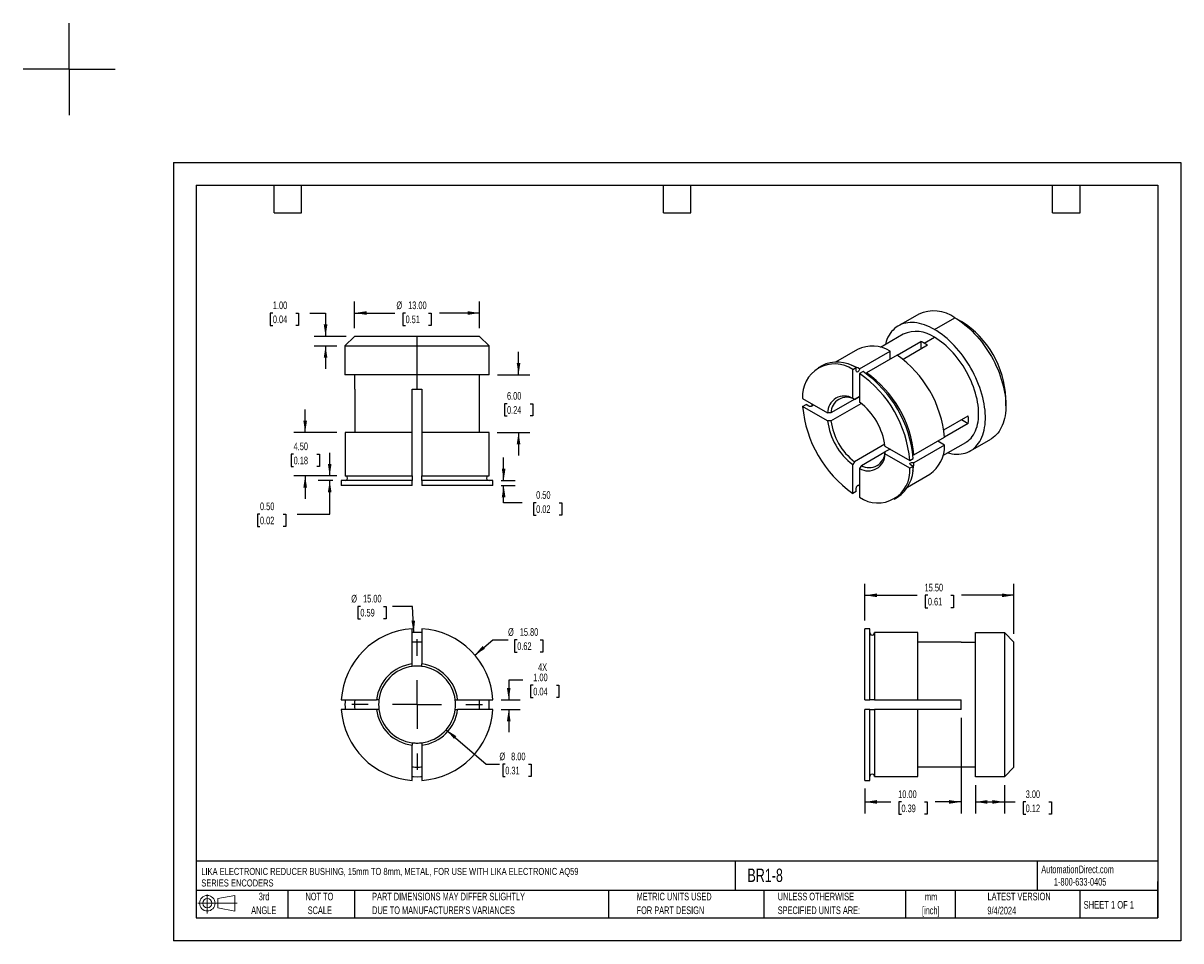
# Model space of a CAD drawing. Header units: millimetres. Extents: x -16 to 105, y 0 to 95.
import ezdxf

# ---------------------------------------------------------------- set-up
doc = ezdxf.new("R2010")
doc.units = ezdxf.units.MM
doc.header["$LTSCALE"] = 0.375
doc.linetypes.add('CENTERX2', pattern=[20.32, 12.7, -2.54, 2.54, -2.54])
doc.layers.add('CENTER', color=40, linetype='CENTERX2')
doc.layers.add('SLD-DEFPOINTS', color=7, linetype='Continuous')
doc.layers.add('DIMENSIONS', color=140, linetype='Continuous', lineweight=25)
doc.layers.add('TEXT', color=140, linetype='Continuous', lineweight=25)
doc.styles.add('SLDTEXTSTYLE0', font='TXT', dxfattribs={"width": 0.7})
doc.styles.add('SLDTEXTSTYLE1', font='TXT', dxfattribs={"width": 0.65})
doc.dimstyles.new('SLDDIMSTYLE0', dxfattribs={"dimtxt": 0.809253, "dimasz": 1.23825, "dimexe": 0, "dimexo": 0.0625, "dimgap": 0.202313, "dimtad": 0, "dimtih": 1, "dimtoh": 1, "dimrnd": 1e-09, "dimzin": 4, "dimdsep": 46, "dimtxsty": 'SLDTEXTSTYLE0', "dimsah": 1, "dimcen": 0, "dimadec": 0, "dimazin": 1, "dimtfac": 1, "dimtofl": 0, "dimtmove": 0, "dimatfit": 3, "dimfxl": 0, "dimfrac": 2, "dimtolj": 1, "dimtzin": 12, "dimarcsym": 0})
doc.dimstyles.new('SLDDIMSTYLE1', dxfattribs={"dimtxt": 0.809253, "dimasz": 1.23825, "dimexe": 0, "dimexo": 0.0625, "dimgap": 0.202313, "dimtad": 0, "dimtih": 1, "dimtoh": 1, "dimrnd": 1e-09, "dimzin": 4, "dimdsep": 46, "dimtxsty": 'SLDTEXTSTYLE0', "dimsah": 1, "dimcen": 0.09, "dimadec": 0, "dimazin": 1, "dimtfac": 1, "dimtmove": 0, "dimatfit": 0, "dimfxl": 0, "dimfrac": 2, "dimtolj": 1, "dimtzin": 12, "dimarcsym": 0})
doc.dimstyles.new('SLDDIMSTYLE2', dxfattribs={"dimtxt": 0.809253, "dimasz": 1.23825, "dimexe": 0, "dimexo": 0.0625, "dimgap": 0.202313, "dimtad": 0, "dimtih": 1, "dimtoh": 1, "dimrnd": 1e-09, "dimzin": 4, "dimdsep": 46, "dimtxsty": 'SLDTEXTSTYLE0', "dimsah": 1, "dimcen": 0.09, "dimadec": 0, "dimazin": 1, "dimtfac": 1, "dimtofl": 0, "dimtmove": 0, "dimatfit": 3, "dimfxl": 0, "dimfrac": 2, "dimtolj": 1, "dimtzin": 12, "dimarcsym": 0})
doc.dimstyles.new('SLDDIMSTYLE3', dxfattribs={"dimtxt": 0.809253, "dimasz": 1.23825, "dimexe": 0, "dimexo": 0.0625, "dimgap": 0.202313, "dimtad": 0, "dimtih": 1, "dimtoh": 1, "dimrnd": 1e-09, "dimzin": 0, "dimdsep": 46, "dimtxsty": 'SLDTEXTSTYLE0', "dimsah": 1, "dimcen": 0.09, "dimadec": 0, "dimazin": 0, "dimtfac": 1, "dimtmove": 0, "dimatfit": 0, "dimfxl": 0, "dimfrac": 2, "dimtolj": 1, "dimtzin": 12, "dimarcsym": 0})

# ---------------------------------------------------------------- blocks, each defined once
blk = doc.blocks.new('Block11')
at = {"color": 7, "linetype": 'Continuous', "lineweight": 18}
for p, q in [((0.97, 1.99), (0.97, 0)), ((2.05, 1.56), (3.82, 1.89)), ((2.05, 0.6), (2.05, 1.56)), ((3.82, 1.89), (3.82, 0.27)), ((0, 1.08), (4.08, 1.08)), ((2.05, 0.6), (3.82, 0.27))]:
    blk.add_line(p, q, dxfattribs=at)
for radius in [0.806, 0.482]:
    blk.add_circle((0.97, 1.08), radius, dxfattribs=at)
blk = doc.blocks.new('Block12')
at = {"layer": 'SLD-DEFPOINTS'}
blk.add_blockref('Block11', (0, 0), dxfattribs=at)
blk = doc.blocks.new('SW_NOTE_0')
at = {"layer": 'TEXT', "color": 0, "linetype": 'CENTERX2', "lineweight": 18, "char_height": 0.7319, "attachment_point": 1, "style": 'SLDTEXTSTYLE0'}
for s, insert in [('LIKA ELECTRONIC REDUCER BUSHING, 15mm TO 8mm, METAL, FOR USE WITH LIKA ELECTRONIC AQ59', (0, 0.94)), ('SERIES ENCODERS', (0, -0.26))]:
    blk.add_mtext(s, dxfattribs=dict(at, insert=insert))
blk = doc.blocks.new('SW_NOTE_0_1')
at = {"layer": 'TEXT', "color": 0, "linetype": 'CENTERX2', "lineweight": 18, "char_height": 0.794, "attachment_point": 2, "style": 'SLDTEXTSTYLE0'}
for s, insert in [('mm', (1.07, 1.02)), ('[inch]', (1.04, -0.41))]:
    blk.add_mtext(s, dxfattribs=dict(at, insert=insert))
blk = doc.blocks.new('SW_NOTE_0_2')
at = {"layer": 'TEXT', "color": 0, "linetype": 'CENTERX2', "lineweight": 18, "char_height": 0.7937, "attachment_point": 1, "style": 'SLDTEXTSTYLE0'}
for s, insert in [('UNLESS OTHERWISE', (0, 1.02)), ('SPECIFIED UNITS ARE:', (0, -0.41))]:
    blk.add_mtext(s, dxfattribs=dict(at, insert=insert))
blk = doc.blocks.new('SW_NOTE_0_3')
at = {"layer": 'TEXT', "color": 0, "linetype": 'CENTERX2', "lineweight": 18, "char_height": 0.7937, "attachment_point": 1, "style": 'SLDTEXTSTYLE0'}
for s, insert in [('PART DIMENSIONS MAY DIFFER SLIGHTLY', (0, 1.02)), ("DUE TO MANUFACTURER'S VARIANCES", (0, -0.41))]:
    blk.add_mtext(s, dxfattribs=dict(at, insert=insert))
blk = doc.blocks.new('SW_NOTE_0_4')
at = {"layer": 'TEXT', "color": 0, "linetype": 'CENTERX2', "lineweight": 18, "char_height": 0.794, "attachment_point": 2, "style": 'SLDTEXTSTYLE0'}
for s, insert in [('NOT TO', (1.97, 1.02)), ('SCALE', (2.01, -0.41))]:
    blk.add_mtext(s, dxfattribs=dict(at, insert=insert))
blk = doc.blocks.new('SW_NOTE_0_5')
at = {"layer": 'TEXT', "color": 0, "linetype": 'CENTERX2', "lineweight": 18, "char_height": 0.794, "attachment_point": 2, "style": 'SLDTEXTSTYLE0'}
for s, insert in [('3rd', (0.87, 1.02)), ('ANGLE', (0.83, -0.41))]:
    blk.add_mtext(s, dxfattribs=dict(at, insert=insert))
blk = doc.blocks.new('SW_NOTE_0_6')
at = {"layer": 'TEXT', "color": 0, "linetype": 'CENTERX2', "lineweight": 18, "char_height": 0.7937, "attachment_point": 1, "style": 'SLDTEXTSTYLE0'}
for s, insert in [('METRIC UNITS USED', (0, 1.02)), ('FOR PART DESIGN', (0, -0.41))]:
    blk.add_mtext(s, dxfattribs=dict(at, insert=insert))
blk = doc.blocks.new('_D')
at = {"layer": 'DIMENSIONS'}
for p, q in [((28.37, 21.96), (32.52, 18.38)), ((32.52, 18.38), (33.91, 18.38)), ((34.52, 18.38), (34.25, 18.38)), ((34.25, 18.38), (34.25, 17.09)), ((36.93, 18.38), (37.2, 18.38)), ((37.2, 18.38), (37.2, 17.09)), ((34.25, 17.09), (34.52, 17.09)), ((37.2, 17.09), (36.93, 17.09))]:
    blk.add_line(p, q, dxfattribs=at)
blk.add_solid([(28.37, 21.96), (29.19, 21.01), (29.43, 21.29)], dxfattribs=at)
at = {"layer": 'DIMENSIONS', "char_height": 0.794, "attachment_point": 1, "style": 'SLDTEXTSTYLE0'}
for s, insert in [('%%c', (33.91, 19.58)), ('8.00', (35.13, 19.58)), ('0.31', (34.52, 18.11))]:
    blk.add_mtext(s, dxfattribs=dict(at, insert=insert))
blk = doc.blocks.new('_D_1')
at = {"layer": 'DIMENSIONS'}
for p, q in [((36.34, 27.13), (34.88, 27.13)), ((34.88, 27.13), (34.88, 25.08)), ((37.43, 26.6), (37.15, 26.6)), ((37.15, 26.6), (37.15, 25.31)), ((39.83, 26.6), (40.1, 26.6)), ((40.1, 26.6), (40.1, 25.31)), ((37.15, 25.31), (37.43, 25.31)), ((40.1, 25.31), (39.83, 25.31)), ((34.09, 25.08), (36.07, 25.08)), ((34.09, 24.08), (36.07, 24.08)), ((34.88, 24.08), (34.88, 21.7))]:
    blk.add_line(p, q, dxfattribs=at)
for points in [[(34.88, 25.08), (35.07, 26.31), (34.69, 26.31)], [(34.88, 24.08), (34.69, 22.84), (35.07, 22.84)]]:
    blk.add_solid(points, dxfattribs=at)
at = {"layer": 'DIMENSIONS', "char_height": 0.794, "attachment_point": 1, "style": 'SLDTEXTSTYLE0'}
for s, insert in [('1.00', (37.43, 27.8)), ('4X', (37.93, 28.86)), ('0.04', (37.43, 26.33))]:
    blk.add_mtext(s, dxfattribs=dict(at, insert=insert))
blk = doc.blocks.new('_D_2')
at = {"layer": 'DIMENSIONS'}
for p, q in [((31.34, 29.72), (33.21, 31.32)), ((33.21, 31.32), (34.81, 31.32)), ((35.76, 31.32), (35.49, 31.32)), ((35.49, 31.32), (35.49, 30.03)), ((38.16, 31.32), (38.43, 31.32)), ((38.43, 31.32), (38.43, 30.03)), ((35.49, 30.03), (35.76, 30.03)), ((38.43, 30.03), (38.16, 30.03))]:
    blk.add_line(p, q, dxfattribs=at)
blk.add_solid([(31.34, 29.72), (32.41, 30.38), (32.16, 30.67)], dxfattribs=at)
at = {"layer": 'DIMENSIONS', "char_height": 0.794, "attachment_point": 1, "style": 'SLDTEXTSTYLE0'}
for s, insert in [('%%c', (34.81, 32.52)), ('15.80', (36.03, 32.52)), ('0.62', (35.76, 31.05))]:
    blk.add_mtext(s, dxfattribs=dict(at, insert=insert))
blk = doc.blocks.new('_D_3')
at = {"layer": 'DIMENSIONS'}
for p, q in [((19.45, 34.79), (19.18, 34.79)), ((19.18, 34.79), (19.18, 33.5)), ((21.86, 34.79), (22.13, 34.79)), ((22.13, 34.79), (22.13, 33.5)), ((24.88, 34.79), (22.8, 34.79)), ((25, 32.07), (24.88, 34.79)), ((19.18, 33.5), (19.45, 33.5)), ((22.13, 33.5), (21.86, 33.5))]:
    blk.add_line(p, q, dxfattribs=at)
blk.add_solid([(25, 32.07), (25.14, 33.31), (24.76, 33.3)], dxfattribs=at)
at = {"layer": 'DIMENSIONS', "char_height": 0.794, "attachment_point": 1, "style": 'SLDTEXTSTYLE0'}
for s, insert in [('%%c', (18.5, 35.99)), ('15.00', (19.73, 35.99)), ('0.59', (19.45, 34.53))]:
    blk.add_mtext(s, dxfattribs=dict(at, insert=insert))
blk = doc.blocks.new('SW_CENTERMARKSYMBOL_0')
at = {"layer": 'CENTER', "color": 0}
for p, q in [((0, 5.08), (0, 6.79)), ((0, 0), (0, 2.54)), ((-5.08, 0), (-6.79, 0)), ((0, 0), (-2.54, 0)), ((0, 0), (0, -2.54)), ((0, 0), (2.54, 0)), ((5.08, 0), (6.79, 0)), ((0, -5.08), (0, -6.79))]:
    blk.add_line(p, q, dxfattribs=at)
blk = doc.blocks.new('_D_4')
at = {"layer": 'DIMENSIONS'}
for p, q in [((71.92, 33.32), (71.92, 37.13)), ((87.42, 31.94), (87.42, 37.13)), ((71.92, 35.94), (77.37, 35.94)), ((78.47, 35.94), (78.2, 35.94)), ((78.2, 35.94), (78.2, 34.65)), ((80.87, 35.94), (81.14, 35.94)), ((81.14, 35.94), (81.14, 34.65)), ((87.42, 35.94), (81.97, 35.94)), ((78.2, 34.65), (78.47, 34.65)), ((81.14, 34.65), (80.87, 34.65))]:
    blk.add_line(p, q, dxfattribs=at)
for points in [[(71.92, 35.94), (73.16, 35.75), (73.16, 36.13)], [(87.42, 35.94), (86.18, 36.13), (86.18, 35.75)]]:
    blk.add_solid(points, dxfattribs=at)
at = {"layer": 'DIMENSIONS', "char_height": 0.794, "attachment_point": 1, "style": 'SLDTEXTSTYLE0'}
for s, insert in [('15.50', (78.13, 37.14)), ('0.61', (78.47, 35.68))]:
    blk.add_mtext(s, dxfattribs=dict(at, insert=insert))
blk = doc.blocks.new('_D_5')
at = {"layer": 'DIMENSIONS'}
for p, q in [((81.92, 23.21), (81.92, 13.26)), ((71.92, 15.83), (71.92, 13.26)), ((71.92, 14.45), (74.62, 14.45)), ((75.72, 14.45), (75.45, 14.45)), ((75.45, 14.45), (75.45, 13.16)), ((78.12, 14.45), (78.39, 14.45)), ((78.39, 14.45), (78.39, 13.16)), ((81.92, 14.45), (79.22, 14.45)), ((75.45, 13.16), (75.72, 13.16)), ((78.39, 13.16), (78.12, 13.16))]:
    blk.add_line(p, q, dxfattribs=at)
for points in [[(71.92, 14.45), (73.16, 14.26), (73.16, 14.64)], [(81.92, 14.45), (80.68, 14.64), (80.68, 14.26)]]:
    blk.add_solid(points, dxfattribs=at)
at = {"layer": 'DIMENSIONS', "char_height": 0.794, "attachment_point": 1, "style": 'SLDTEXTSTYLE0'}
for s, insert in [('10.00', (75.38, 15.65)), ('0.39', (75.72, 14.18))]:
    blk.add_mtext(s, dxfattribs=dict(at, insert=insert))
blk = doc.blocks.new('_D_6')
at = {"layer": 'DIMENSIONS'}
for p, q in [((83.42, 16.21), (83.42, 13.26)), ((86.42, 16.21), (86.42, 13.26)), ((83.42, 14.45), (86.42, 14.45)), ((86.42, 14.45), (87.54, 14.45)), ((88.64, 14.45), (88.37, 14.45)), ((88.37, 14.45), (88.37, 13.16)), ((91.04, 14.45), (91.31, 14.45)), ((91.31, 14.45), (91.31, 13.16)), ((88.37, 13.16), (88.64, 13.16)), ((91.31, 13.16), (91.04, 13.16))]:
    blk.add_line(p, q, dxfattribs=at)
for points in [[(83.42, 14.45), (84.66, 14.26), (84.66, 14.64)], [(86.42, 14.45), (85.18, 14.64), (85.18, 14.26)]]:
    blk.add_solid(points, dxfattribs=at)
at = {"layer": 'DIMENSIONS', "char_height": 0.794, "attachment_point": 1, "style": 'SLDTEXTSTYLE0'}
for s, insert in [('3.00', (88.64, 15.65)), ('0.12', (88.64, 14.18))]:
    blk.add_mtext(s, dxfattribs=dict(at, insert=insert))
blk = doc.blocks.new('_D_7')
at = {"layer": 'DIMENSIONS'}
for p, q in [((35.9, 58.87), (35.9, 61.26)), ((33.71, 58.87), (37.09, 58.87)), ((34.7, 55.87), (34.43, 55.87)), ((34.43, 55.87), (34.43, 54.59)), ((37.1, 55.87), (37.38, 55.87)), ((37.38, 55.87), (37.38, 54.59)), ((34.43, 54.59), (34.7, 54.59)), ((37.38, 54.59), (37.1, 54.59)), ((33.69, 52.87), (37.09, 52.87)), ((35.9, 52.87), (35.9, 50.49))]:
    blk.add_line(p, q, dxfattribs=at)
for points in [[(35.9, 58.87), (36.09, 60.11), (35.71, 60.11)], [(35.9, 52.87), (35.71, 51.64), (36.09, 51.64)]]:
    blk.add_solid(points, dxfattribs=at)
at = {"layer": 'DIMENSIONS', "char_height": 0.794, "attachment_point": 1, "style": 'SLDTEXTSTYLE0'}
for s, insert in [('6.00', (34.7, 57.08)), ('0.24', (34.7, 55.61))]:
    blk.add_mtext(s, dxfattribs=dict(at, insert=insert))
blk = doc.blocks.new('_D_8')
at = {"layer": 'DIMENSIONS'}
for p, q in [((18.85, 63.74), (18.85, 66.49)), ((31.85, 63.74), (31.85, 66.49)), ((18.85, 65.3), (23.02, 65.3)), ((24.15, 65.3), (23.87, 65.3)), ((23.87, 65.3), (23.87, 64.01)), ((26.55, 65.3), (26.82, 65.3)), ((26.82, 65.3), (26.82, 64.01)), ((31.85, 65.3), (27.68, 65.3)), ((23.87, 64.01), (24.15, 64.01)), ((26.82, 64.01), (26.55, 64.01))]:
    blk.add_line(p, q, dxfattribs=at)
for points in [[(18.85, 65.3), (20.09, 65.11), (20.09, 65.49)], [(31.85, 65.3), (30.61, 65.49), (30.61, 65.11)]]:
    blk.add_solid(points, dxfattribs=at)
at = {"layer": 'DIMENSIONS', "char_height": 0.794, "attachment_point": 1, "style": 'SLDTEXTSTYLE0'}
for s, insert in [('%%c', (23.2, 66.5)), ('13.00', (24.42, 66.5)), ('0.51', (24.15, 65.04))]:
    blk.add_mtext(s, dxfattribs=dict(at, insert=insert))
blk = doc.blocks.new('_D_9')
at = {"layer": 'DIMENSIONS'}
for p, q in [((10.35, 65.3), (10.08, 65.3)), ((10.08, 65.3), (10.08, 64.01)), ((12.75, 65.3), (13.02, 65.3)), ((13.02, 65.3), (13.02, 64.01)), ((14.21, 65.3), (15.83, 65.3)), ((15.83, 65.3), (15.83, 62.87)), ((10.08, 64.01), (10.35, 64.01)), ((13.02, 64.01), (12.75, 64.01)), ((17.99, 62.87), (14.64, 62.87)), ((16.99, 61.87), (14.64, 61.87)), ((15.83, 61.87), (15.83, 59.49))]:
    blk.add_line(p, q, dxfattribs=at)
for points in [[(15.83, 62.87), (16.02, 64.11), (15.64, 64.11)], [(15.83, 61.87), (15.64, 60.64), (16.02, 60.64)]]:
    blk.add_solid(points, dxfattribs=at)
at = {"layer": 'DIMENSIONS', "char_height": 0.794, "attachment_point": 1, "style": 'SLDTEXTSTYLE0'}
for s, insert in [('1.00', (10.35, 66.5)), ('0.04', (10.35, 65.04))]:
    blk.add_mtext(s, dxfattribs=dict(at, insert=insert))
blk = doc.blocks.new('_D_10')
at = {"layer": 'DIMENSIONS'}
for p, q in [((13.71, 52.87), (13.71, 55.26)), ((17, 52.87), (12.52, 52.87)), ((12.51, 50.62), (12.24, 50.62)), ((12.24, 50.62), (12.24, 49.34)), ((14.92, 50.62), (15.19, 50.62)), ((15.19, 50.62), (15.19, 49.34)), ((12.24, 49.34), (12.51, 49.34)), ((17, 48.37), (12.52, 48.37)), ((13.71, 48.37), (13.71, 45.99)), ((15.19, 49.34), (14.92, 49.34))]:
    blk.add_line(p, q, dxfattribs=at)
for points in [[(13.71, 52.87), (13.9, 54.11), (13.52, 54.11)], [(13.71, 48.37), (13.52, 47.14), (13.9, 47.14)]]:
    blk.add_solid(points, dxfattribs=at)
at = {"layer": 'DIMENSIONS', "char_height": 0.794, "attachment_point": 1, "style": 'SLDTEXTSTYLE0'}
for s, insert in [('4.50', (12.51, 51.83)), ('0.18', (12.51, 50.36))]:
    blk.add_mtext(s, dxfattribs=dict(at, insert=insert))
blk = doc.blocks.new('_D_11')
at = {"layer": 'DIMENSIONS'}
for p, q in [((34.35, 47.87), (34.35, 50.26)), ((34.09, 47.87), (35.54, 47.87)), ((34.09, 47.37), (35.54, 47.37)), ((34.35, 45.56), (34.35, 47.37)), ((36.27, 45.56), (34.35, 45.56)), ((37.73, 45.56), (37.46, 45.56)), ((37.46, 45.56), (37.46, 44.28)), ((40.13, 45.56), (40.41, 45.56)), ((40.41, 45.56), (40.41, 44.28)), ((37.46, 44.28), (37.73, 44.28)), ((40.41, 44.28), (40.13, 44.28))]:
    blk.add_line(p, q, dxfattribs=at)
for points in [[(34.35, 47.87), (34.54, 49.11), (34.16, 49.11)], [(34.35, 47.37), (34.16, 46.14), (34.54, 46.14)]]:
    blk.add_solid(points, dxfattribs=at)
at = {"layer": 'DIMENSIONS', "char_height": 0.794, "attachment_point": 1, "style": 'SLDTEXTSTYLE0'}
for s, insert in [('0.50', (37.73, 46.77)), ('0.02', (37.73, 45.3))]:
    blk.add_mtext(s, dxfattribs=dict(at, insert=insert))
blk = doc.blocks.new('_D_12')
at = {"layer": 'DIMENSIONS'}
for p, q in [((16.26, 48.37), (16.26, 50.76)), ((17, 48.37), (15.07, 48.37)), ((16.6, 47.87), (15.07, 47.87)), ((16.26, 44.38), (16.26, 47.87)), ((9.01, 44.38), (8.74, 44.38)), ((8.74, 44.38), (8.74, 43.1)), ((11.42, 44.38), (11.69, 44.38)), ((11.69, 44.38), (11.69, 43.1)), ((12.88, 44.38), (16.26, 44.38)), ((8.74, 43.1), (9.01, 43.1)), ((11.69, 43.1), (11.42, 43.1))]:
    blk.add_line(p, q, dxfattribs=at)
for points in [[(16.26, 48.37), (16.45, 49.61), (16.07, 49.61)], [(16.26, 47.87), (16.07, 46.64), (16.45, 46.64)]]:
    blk.add_solid(points, dxfattribs=at)
at = {"layer": 'DIMENSIONS', "char_height": 0.794, "attachment_point": 1, "style": 'SLDTEXTSTYLE0'}
for s, insert in [('0.50', (9.01, 45.59)), ('0.02', (9.01, 44.12))]:
    blk.add_mtext(s, dxfattribs=dict(at, insert=insert))
blk = doc.blocks.new('SW_CENTERMARKSYMBOL_1')
at = {"layer": 'CENTER', "color": 0}
for p, q in [((0, 2.54), (0, 4.79)), ((0, 0), (0, 2.54)), ((-2.54, 0), (-4.79, 0)), ((0, 0), (-2.54, 0)), ((0, 0), (0, -2.54)), ((0, 0), (2.54, 0)), ((2.54, 0), (4.79, 0)), ((0, -2.54), (0, -4.79))]:
    blk.add_line(p, q, dxfattribs=at)

msp = doc.modelspace()

# ---------------------------------------------------------------- linework, layer by layer
at = {"color": 7, "linetype": 'Continuous'}
for p, q in [((0.001, 80.964), (0.001, 0.001)), ((0.001, 80.964), (104.776, 80.964)), ((104.776, 80.964), (104.776, 0.001)), ((104.776, 0.001), (0.001, 0.001))]:
    msp.add_line(p, q, dxfattribs=at)
for p, q in [((77.522, 65.188), (75.401, 63.964)), ((79.151, 63.592), (81.272, 64.817)), ((81.272, 64.817), (81.979, 64.409)), ((18.848, 62.875), (17.848, 61.875)), ((25.348, 62.875), (18.848, 62.875)), ((25.348, 61.875), (25.348, 62.875)), ((31.848, 62.875), (25.348, 62.875)), ((32.848, 61.875), (31.848, 62.875)), ((75.901, 63.098), (73.529, 61.728)), ((78.09, 62.163), (79.151, 62.776)), ((17.848, 61.875), (17.848, 58.875)), ((17.848, 61.875), (25.348, 61.875)), ((25.348, 58.875), (25.348, 61.875)), ((25.348, 61.875), (32.848, 61.875)), ((32.848, 58.875), (32.848, 61.875)), ((71.158, 61.514), (68.864, 60.19)), ((75.263, 60.924), (77.737, 62.352)), ((78.444, 61.944), (75.891, 60.47)), ((77.737, 62.352), (77.737, 61.535)), ((71.373, 59.497), (74.555, 61.334)), ((75.262, 60.925), (72.08, 59.088)), ((74.555, 60.517), (74.555, 61.334)), ((67.423, 59.82), (67.069, 59.616)), ((70.665, 59.416), (71.019, 59.62)), ((70.665, 56.424), (70.665, 59.416)), ((71.019, 59.292), (71.019, 59.62)), ((71.726, 59.212), (71.373, 59.008)), ((71.373, 59.008), (71.373, 56.016)), ((25.348, 58.875), (17.848, 58.875)), ((18.848, 58.875), (18.848, 57.375)), ((32.848, 58.875), (25.348, 58.875)), ((25.348, 57.375), (25.348, 58.875)), ((31.848, 57.375), (31.848, 58.875)), ((18.867, 57.375), (18.848, 57.375)), ((18.867, 57.375), (18.867, 52.875)), ((24.848, 57.375), (25.348, 57.375)), ((24.848, 52.875), (24.848, 57.375)), ((25.348, 57.375), (25.848, 57.375)), ((25.848, 57.375), (25.848, 52.875)), ((31.848, 57.375), (31.828, 57.375)), ((31.828, 52.875), (31.828, 57.375)), ((71.373, 56.626), (68.39, 54.904)), ((70.842, 56.321), (71.373, 56.627)), ((65.444, 56.4), (68.035, 54.905)), ((65.444, 55.584), (65.798, 55.788)), ((68.035, 54.088), (65.444, 55.584)), ((66.081, 55.624), (65.798, 55.788)), ((66.448, 55.636), (66.435, 55.829)), ((66.435, 55.829), (66.435, 55.829)), ((68.39, 54.088), (71.529, 55.9)), ((70.842, 56.321), (70.665, 56.424)), ((86.575, 55.631), (86.575, 56.448)), ((68.39, 54.904), (68.035, 54.905)), ((80.12, 53.145), (82.673, 54.619)), ((81.965, 54.21), (82.673, 53.802)), ((68.39, 54.088), (68.035, 54.088)), ((82.673, 53.802), (80.199, 52.374)), ((17.864, 52.875), (17.864, 48.375)), ((24.848, 52.875), (17.864, 52.875)), ((24.848, 48.375), (24.848, 52.875)), ((32.831, 52.875), (25.848, 52.875)), ((25.848, 52.875), (25.848, 48.375)), ((32.831, 48.375), (32.831, 52.875)), ((77.018, 50.536), (80.2, 52.373)), ((80.2, 51.556), (79.492, 51.964)), ((80.029, 50.47), (82.4, 51.839)), ((82.9, 50.973), (85.022, 52.197)), ((73.981, 51.651), (70.842, 49.839)), ((71.549, 49.431), (74.002, 50.847)), ((74.532, 51.154), (74.002, 50.848)), ((74.002, 50.848), (74.003, 50.643)), ((74.003, 51.459), (76.594, 49.964)), ((76.594, 49.147), (74.003, 50.643)), ((80.2, 51.556), (77.018, 49.719)), ((70.842, 49.839), (70.665, 49.532)), ((70.665, 46.54), (70.665, 49.532)), ((71.549, 49.431), (71.373, 49.124)), ((76.594, 49.964), (76.948, 50.168)), ((76.948, 49.351), (76.664, 49.515)), ((17.864, 48.375), (24.848, 48.375)), ((24.848, 48.375), (24.848, 47.875)), ((25.848, 48.375), (32.831, 48.375)), ((25.848, 47.875), (25.848, 48.375)), ((71.373, 49.124), (71.373, 46.132)), ((76.363, 47.199), (78.658, 48.524)), ((76.948, 49.351), (76.594, 49.147)), ((17.463, 47.875), (17.463, 47.375)), ((24.848, 47.875), (17.463, 47.875)), ((24.848, 47.375), (17.463, 47.375)), ((24.848, 47.375), (24.848, 47.875)), ((33.232, 47.875), (25.848, 47.875)), ((25.848, 47.875), (25.848, 47.375)), ((33.232, 47.375), (25.848, 47.375)), ((33.232, 47.375), (33.232, 47.875)), ((71.019, 46.744), (71.019, 47.072)), ((71.373, 47.276), (71.214, 47.382)), ((71.019, 46.744), (70.665, 46.54)), ((74.969, 45.932), (75.322, 46.136)), ((24.848, 28.797), (24.848, 32.46)), ((25.848, 32.46), (25.848, 28.797)), ((72.421, 32.46), (71.921, 32.46)), ((71.921, 25.076), (71.921, 32.46)), ((72.421, 25.076), (72.421, 32.46)), ((72.921, 32.06), (72.921, 25.076)), ((77.421, 32.06), (72.921, 32.06)), ((77.421, 25.076), (77.421, 32.06)), ((83.421, 17.076), (83.421, 32.076)), ((83.421, 32.076), (86.421, 32.076)), ((86.421, 32.076), (86.421, 17.076)), ((86.421, 32.076), (87.421, 31.076)), ((81.921, 31.057), (77.421, 31.057)), ((81.921, 31.076), (81.921, 31.057)), ((81.921, 31.076), (83.421, 31.076)), ((87.421, 18.076), (87.421, 31.076)), ((24.848, 28.545), (24.848, 28.797)), ((25.848, 28.545), (25.848, 28.797)), ((17.463, 25.076), (21.127, 25.076)), ((21.379, 25.076), (21.127, 25.076)), ((29.316, 25.076), (29.568, 25.076)), ((29.568, 25.076), (33.232, 25.076)), ((71.921, 25.076), (72.421, 25.076)), ((72.921, 25.076), (72.421, 25.076)), ((72.921, 25.076), (77.421, 25.076)), ((77.421, 25.076), (81.921, 25.076)), ((81.921, 24.076), (81.921, 25.076)), ((21.127, 24.076), (17.463, 24.076)), ((21.379, 24.076), (21.127, 24.076)), ((29.316, 24.076), (29.568, 24.076)), ((33.232, 24.076), (29.568, 24.076)), ((71.921, 16.692), (71.921, 24.076)), ((72.421, 24.076), (71.921, 24.076)), ((72.421, 16.692), (72.421, 24.076)), ((72.421, 24.076), (72.921, 24.076)), ((72.921, 24.076), (72.921, 17.093)), ((77.421, 24.076), (72.921, 24.076)), ((77.421, 17.093), (77.421, 24.076)), ((81.921, 24.076), (77.421, 24.076)), ((24.848, 20.608), (24.848, 20.356)), ((25.848, 20.608), (25.848, 20.356)), ((24.848, 16.692), (24.848, 20.356)), ((25.848, 20.356), (25.848, 16.692)), ((77.421, 18.096), (81.921, 18.096)), ((81.921, 18.096), (81.921, 18.076)), ((83.421, 18.076), (81.921, 18.076)), ((87.421, 18.076), (86.421, 17.076)), ((72.921, 17.093), (77.421, 17.093)), ((86.421, 17.076), (83.421, 17.076)), ((71.921, 16.692), (72.421, 16.692))]:
    msp.add_line(p, q)
at = {"flags": 128}
for points in [[(79.151, 63.592), (78.886, 63.737), (78.623, 63.867), (78.36, 63.98), (78.1, 64.077), (77.842, 64.158), (77.588, 64.223), (77.337, 64.27), (77.091, 64.301), (76.85, 64.314), (76.614, 64.311), (76.385, 64.29), (76.163, 64.253), (75.949, 64.198), (75.742, 64.127), (75.544, 64.04), (75.354, 63.936), (75.174, 63.816), (75.004, 63.68), (74.845, 63.529), (74.696, 63.363), (74.558, 63.182), (74.431, 62.986), (74.317, 62.778), (74.214, 62.555), (74.124, 62.321), (74.046, 62.074), (74.03, 62.017)], [(81.272, 64.817), (81.536, 64.657), (81.8, 64.482), (82.062, 64.292), (82.323, 64.089), (82.581, 63.872), (82.835, 63.642), (83.086, 63.4), (83.332, 63.147), (83.573, 62.882), (83.808, 62.607), (84.037, 62.322), (84.26, 62.028), (84.474, 61.726), (84.681, 61.416), (84.879, 61.1), (85.069, 60.777), (85.248, 60.45), (85.418, 60.118), (85.578, 59.782), (85.727, 59.444), (85.865, 59.103), (85.991, 58.762), (86.106, 58.421), (86.209, 58.08), (86.299, 57.741), (86.377, 57.404), (86.442, 57.071), (86.495, 56.741), (86.534, 56.417), (86.561, 56.098), (86.574, 55.785), (86.574, 55.48), (86.561, 55.182), (86.534, 54.894), (86.495, 54.614), (86.442, 54.345), (86.377, 54.087), (86.299, 53.84), (86.209, 53.606), (86.106, 53.383), (85.991, 53.175), (85.865, 52.979), (85.727, 52.798), (85.578, 52.632), (85.418, 52.481), (85.248, 52.345), (85.069, 52.225), (85.022, 52.197)], [(80.529, 50.759), (80.714, 50.714), (80.965, 50.666), (81.211, 50.636), (81.452, 50.622), (81.687, 50.626), (81.916, 50.646), (82.138, 50.684), (82.353, 50.738), (82.56, 50.809), (82.758, 50.897), (82.947, 51.001), (83.127, 51.121), (83.297, 51.256), (83.457, 51.408), (83.606, 51.574), (83.744, 51.755), (83.87, 51.95), (83.985, 52.159), (84.087, 52.381), (84.178, 52.616), (84.256, 52.862), (84.321, 53.121), (84.373, 53.39), (84.413, 53.669), (84.439, 53.958), (84.452, 54.255), (84.452, 54.56), (84.439, 54.873), (84.413, 55.192), (84.373, 55.517), (84.321, 55.846), (84.256, 56.18), (84.178, 56.517), (84.087, 56.856), (83.985, 57.196), (83.87, 57.538), (83.744, 57.879), (83.606, 58.219), (83.457, 58.557), (83.297, 58.893), (83.127, 59.225), (82.947, 59.553), (82.758, 59.875), (82.56, 60.192), (82.353, 60.501), (82.138, 60.804), (81.916, 61.097), (81.687, 61.382), (81.452, 61.657), (81.211, 61.922), (80.965, 62.176), (80.714, 62.418), (80.459, 62.647), (80.202, 62.864), (79.941, 63.068), (79.679, 63.257), (79.415, 63.432), (79.151, 63.592)], [(82.4, 51.839), (82.488, 51.892), (82.654, 52.01), (82.81, 52.144), (82.955, 52.294), (83.089, 52.458), (83.212, 52.638), (83.322, 52.832), (83.42, 53.039), (83.506, 53.259), (83.579, 53.492), (83.639, 53.736), (83.686, 53.991), (83.72, 54.257), (83.74, 54.531), (83.747, 54.815), (83.74, 55.106), (83.72, 55.404), (83.686, 55.708), (83.639, 56.018), (83.579, 56.332), (83.506, 56.648), (83.42, 56.968), (83.322, 57.289), (83.212, 57.61), (83.089, 57.931), (82.955, 58.251), (82.81, 58.568), (82.654, 58.882), (82.488, 59.192), (82.312, 59.497), (82.126, 59.796), (81.932, 60.088), (81.73, 60.372), (81.52, 60.648), (81.304, 60.915), (81.081, 61.171), (80.852, 61.417), (80.618, 61.651), (80.38, 61.872), (80.139, 62.081), (79.894, 62.277), (79.648, 62.458), (79.4, 62.624), (79.151, 62.776)], [(71.373, 59.497), (71.363, 59.423), (71.334, 59.346), (71.289, 59.275), (71.234, 59.217), (71.175, 59.179), (71.118, 59.166), (71.07, 59.178), (71.036, 59.215), (71.02, 59.272), (71.019, 59.292)], [(66.435, 55.829), (66.483, 55.789), (66.507, 55.742), (66.502, 55.694), (66.469, 55.649), (66.413, 55.613), (66.339, 55.59), (66.257, 55.582), (66.174, 55.59), (66.101, 55.614), (66.081, 55.624)], [(77.018, 50.536), (76.949, 50.564), (76.91, 50.57)], [(76.664, 49.515), (76.615, 49.555), (76.592, 49.601), (76.597, 49.65), (76.629, 49.695), (76.686, 49.731), (76.759, 49.754), (76.842, 49.762), (76.925, 49.753), (76.998, 49.729), (77.018, 49.719)], [(71.019, 47.072), (71.029, 47.145), (71.058, 47.222), (71.102, 47.293), (71.157, 47.351), (71.217, 47.389), (71.273, 47.402), (71.321, 47.39), (71.355, 47.354), (71.372, 47.297), (71.373, 47.276)], [(25.348, 32.076), (24.974, 32.067), (24.848, 32.06)], [(25.848, 32.06), (25.721, 32.067), (25.348, 32.076)], [(24.848, 17.093), (24.974, 17.086), (25.348, 17.076)], [(25.348, 17.076), (25.721, 17.086), (25.848, 17.093)]]:
    msp.add_lwpolyline(points, dxfattribs=at)
for centre, radius, start, end in [((79.076, 61.762), 3.762, 54.29495, 114.39459), ((76.608, 56), 9.977, 2.56944, 57.43056), ((77.244, 60.09), 3.294, 54.6275, 114.06204), ((72.689, 58.273), 3.584, 58.63148, 115.27269), ((75.199, 57.163), 5.776, 59.96376, 63.93815), ((74.845, 56.551), 6.483, 56.28798, 59.968), ((68.496, 51.317), 11.751, 5.15249, 54.84751), ((68.775, 56.661), 3.341, 55.5454, 184.46535), ((69.04, 56.467), 3.722, 57.88377, 115.7515), ((68.875, 54.557), 5.535, 63.17683, 72.31415), ((64.287, 48.888), 12.354, 4.99734, 55.00266), ((64.641, 49.092), 12.354, 4.99734, 55.00266), ((71.823, 59.084), 0.257, 335.91741, 1.00925), ((65.314, 49.48), 11.751, 5.15249, 54.84751), ((69.781, 54.919), 1.746, 59.54673, 180.46402), ((77.751, 56.66), 12.354, 184.99734, 235.00266), ((70.03, 54.896), 1.64, 60.29536, 179.71539), ((67.304, 50.629), 6.751, 7.06516, 52.93484), ((76.562, 54.21), 6.124, 356.17765, 3.82235), ((74.734, 54.919), 6.751, 187.06516, 232.93484), ((74.695, 54.896), 6.357, 187.3036, 232.6964), ((72.257, 50.629), 1.746, 239.54673, 0.46402), ((72.362, 50.856), 1.64, 240.29536, 359.71539), ((76.616, 51.47), 3.585, 304.72537, 1.37265), ((71.49, 50.026), 5.536, 347.68103, 356.82664), ((17.865, 48.125), 0.25, 269.91062, 90.08938), ((32.83, 48.125), 0.25, 89.91062, 270.08938), ((73.263, 48.887), 3.341, 235.5454, 4.46535), ((73.143, 49.256), 3.806, 304.933, 1.43389), ((25.348, 24.576), 7.9, 93.62874, 176.37126), ((25.348, 24.576), 7.9, 3.62874, 86.37126), ((72.671, 32.059), 0.25, 179.91062, 0.08938), ((25.348, 24.576), 6.5, 90, 94.41173), ((25.348, 24.576), 6.5, 85.58827, 90), ((25.348, 24.576), 4.25, 96.75633, 173.24367), ((25.348, 24.576), 4, 97.18076, 172.81924), ((25.348, 24.576), 4, 90, 97.18076), ((25.348, 24.576), 4, 82.81924, 90), ((25.348, 24.576), 4.25, 6.75633, 83.24367), ((25.348, 24.576), 4, 7.18076, 82.81924), ((25.348, 24.576), 7.5, 176.17745, 183.82255), ((25.348, 24.576), 6.5, 175.58827, 184.41173), ((25.348, 24.576), 4, 172.81924, 187.18076), ((25.348, 24.576), 4, 352.81924, 7.18076), ((25.348, 24.576), 6.5, 355.58827, 4.41173), ((25.348, 24.576), 7.5, 356.17614, 3.82255), ((25.348, 24.576), 7.9, 183.62874, 266.37126), ((25.348, 24.576), 4.25, 186.75633, 263.24367), ((25.348, 24.576), 4, 187.18076, 262.81924), ((25.348, 24.576), 4.25, 276.75633, 353.24367), ((25.348, 24.576), 7.9, 273.62874, 356.37126), ((25.348, 24.576), 4, 277.18076, 352.81924), ((25.348, 24.576), 4, 262.81924, 270), ((25.348, 24.576), 4, 270, 277.18076), ((25.348, 24.576), 6.5, 265.58827, 270), ((25.348, 24.576), 6.5, 270, 274.41173), ((72.671, 17.093), 0.25, 359.91062, 180.08938)]:
    msp.add_arc(centre, radius, start, end)
at = {"layer": 'TEXT'}
for p, q in [((2.381, 78.581), (102.394, 78.581)), ((2.381, 78.581), (2.381, 2.381)), ((10.477, 75.724), (10.477, 78.581)), ((13.335, 75.724), (13.335, 78.581)), ((50.959, 75.724), (50.959, 78.581)), ((53.816, 75.724), (53.816, 78.581)), ((91.44, 75.724), (91.44, 78.581)), ((94.297, 75.724), (94.297, 78.581)), ((102.394, 78.581), (102.394, 2.381)), ((10.477, 75.724), (13.335, 75.724)), ((50.959, 75.724), (53.816, 75.724)), ((91.44, 75.724), (94.297, 75.724)), ((102.394, 8.297), (2.381, 8.297)), ((58.41, 8.297), (58.41, 5.239)), ((89.841, 8.297), (89.841, 5.239)), ((102.394, 2.381), (102.394, 6.191)), ((102.394, 5.239), (2.381, 5.239)), ((11.906, 5.239), (11.906, 2.381)), ((18.829, 5.239), (18.829, 2.381)), ((45.242, 5.239), (45.242, 2.381)), ((61.418, 5.239), (61.418, 2.381)), ((76.134, 5.239), (76.134, 2.381)), ((81.305, 5.239), (81.305, 2.381)), ((94.256, 5.239), (94.256, 2.381)), ((2.381, 2.381), (102.394, 2.381))]:
    msp.add_line(p, q, dxfattribs=at)

# ---------------------------------------------------------------- block references
at = {"layer": 'CENTER'}
for name, p in [('SW_CENTERMARKSYMBOL_1', (-10.829, 90.659)), ('SW_CENTERMARKSYMBOL_0', (25.348, 24.576))]:
    msp.add_blockref(name, p, dxfattribs=at)
at = {"layer": 'SLD-DEFPOINTS'}
msp.add_blockref('Block12', (2.564, 2.833), dxfattribs=at)
at = {"layer": 'TEXT', "linetype": 'CENTERX2', "lineweight": 18}
for name, p in [('SW_NOTE_0', (2.905, 6.647)), ('SW_NOTE_0_5', (8.568, 3.988)), ('SW_NOTE_0_4', (13.221, 3.988)), ('SW_NOTE_0_3', (20.67, 3.988)), ('SW_NOTE_0_6', (48.179, 3.988)), ('SW_NOTE_0_2', (62.853, 3.988)), ('SW_NOTE_0_1', (77.732, 3.973))]:
    msp.add_blockref(name, p, dxfattribs=at)

# ---------------------------------------------------------------- texts
for s, insert, char_height, attachment_point, style in [('BR1-8', (59.703, 7.513), 1.3891, 1, 'SLDTEXTSTYLE0'), ('AutomationDirect.com', (90.261, 7.829), 0.79375, 1, 'SLDTEXTSTYLE0'), ('1-800-633-0405', (91.572, 6.539), 0.79375, 1, 'SLDTEXTSTYLE0'), ('LATEST VERSION', (87.957, 5.011), 0.79375, 2, 'SLDTEXTSTYLE0'), ('9/4/2024', (86.152, 3.548), 0.7937, 2, 'SLDTEXTSTYLE0'), ('SHEET 1 OF 1', (94.665, 4.144), 0.79375, 1, 'SLDTEXTSTYLE1')]:
    msp.add_mtext(s, dxfattribs=dict(at, insert=insert, char_height=char_height, attachment_point=attachment_point, style=style))

# ---------------------------------------------------------------- dimensions: what is measured, and where the dimension line sits
at = {"layer": 'DIMENSIONS'}
for base, p1, p2, angle, dimstyle, picture, middle in [((15.833, 61.875), (18.848, 62.875), (17.848, 61.875), 90, 'SLDDIMSTYLE1', '_D_9', (15.833, 65.298)), ((35.903, 58.875), (32.831, 52.875), (32.848, 58.875), 90, 'SLDDIMSTYLE1', '_D_7', (35.903, 55.875)), ((13.713, 48.375), (17.864, 52.875), (17.864, 48.375), 90, 'SLDDIMSTYLE1', '_D_10', (13.713, 50.625)), ((16.258, 47.875), (17.864, 48.375), (17.463, 47.875), 90, 'SLDDIMSTYLE3', '_D_12', (16.258, 44.381)), ((34.354, 47.875), (33.232, 47.375), (33.232, 47.875), 90, 'SLDDIMSTYLE3', '_D_11', (34.354, 45.565)), ((71.921, 14.447), (81.921, 24.076), (71.921, 16.692), 0, 'SLDDIMSTYLE2', '_D_5', (76.921, 14.447)), ((83.421, 14.447), (86.421, 17.076), (83.421, 17.076), 0, 'SLDDIMSTYLE2', '_D_6', (89.841, 14.447))]:
    dim = msp.add_linear_dim(base=base, p1=p1, p2=p2, angle=angle, dimstyle=dimstyle, dxfattribs=at)
    dim.commit()
    dim.dimension.update_dxf_attribs({"geometry": picture, "text_midpoint": middle, "dimtype": 160})
dim = msp.add_linear_dim(base=(31.848, 65.298), p1=(18.848, 62.875), p2=(31.848, 62.875), text='%%c<>', dimstyle='SLDDIMSTYLE2', dxfattribs=at)
dim.commit()
dim.dimension.update_dxf_attribs({"geometry": '_D_8', "text_midpoint": (25.348, 65.298), "dimtype": 160})
dim = msp.add_linear_dim(base=(87.421, 35.939), p1=(71.921, 32.46), p2=(87.421, 31.076), dimstyle='SLDDIMSTYLE2', dxfattribs=at)
dim.commit()
dim.dimension.update_dxf_attribs({"geometry": '_D_4', "text_midpoint": (79.671, 35.939), "dimtype": 160})
for p1, p2, picture, middle in [((25.692, 17.084), (25.003, 32.068), '_D_3', (20.653, 34.789)), ((19.35, 19.434), (31.345, 29.719), '_D_2', (36.96, 31.316)), ((22.322, 27.192), (28.373, 21.96), '_D', (35.725, 18.378))]:
    dim = msp.add_diameter_dim_2p(p1=p1, p2=p2, dimstyle='SLDDIMSTYLE0', dxfattribs=at)
    dim.commit()
    dim.dimension.update_dxf_attribs({"geometry": picture, "text_midpoint": middle, "dimtype": 163})
dim = msp.add_linear_dim(base=(34.878, 24.076), p1=(33.232, 25.076), p2=(33.232, 24.076), angle=90, text='4X\\P<>', dimstyle='SLDDIMSTYLE1', dxfattribs=at)
dim.commit()
dim.dimension.update_dxf_attribs({"geometry": '_D_1', "text_midpoint": (34.878, 27.127), "dimtype": 160})

doc.saveas('drawing.dxf')
